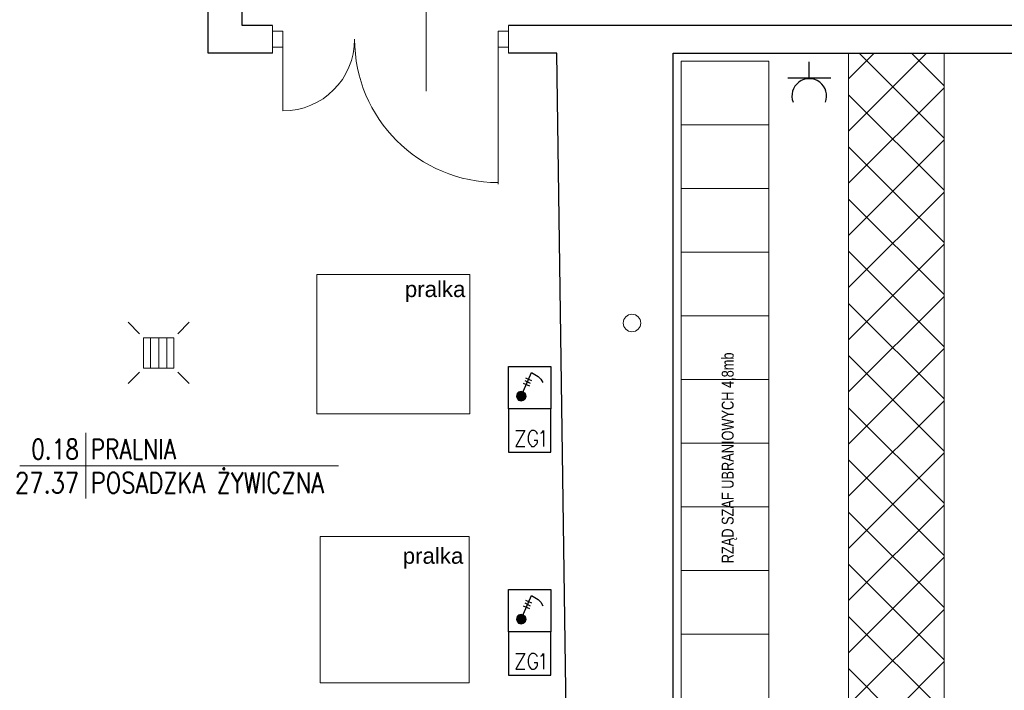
# Model space of a CAD drawing. Header units: millimetres. Extents: x 282377 to 1404227, y -783705 to 1038705.
# Tile 126 of 243: x 380099 to 380717, y 9046 to 9467. Entities that reach past the tile are written whole.
import ezdxf
from ezdxf.enums import TextEntityAlignment as Align

# ---------------------------------------------------------------- set-up
doc = ezdxf.new("R2010")
doc.units = ezdxf.units.MM
doc.layers.add('!!ELEKTRYKA', color=7, linetype='Continuous')
for name, color, linetype, lineweight in [('BA_drz', 7, 'Continuous', 18), ('BA_KS_ist.', 34, 'Continuous', 13), ('BA_met', 7, 'Continuous', 18), ('PG_WIDOKOWE_CIENKIE', 7, 'Continuous', 18), ('PG_WYPOSAŻENIE', 9, 'Continuous', 18), ('Przekrojowa', 60, 'Continuous', 18)]:
    doc.layers.add(name, color=color, linetype=linetype, lineweight=lineweight)
doc.styles.add('BIKTC', font='bikromsw.shx', dxfattribs={"width": 0.8})
doc.styles.add('ROMANS', font='romans', dxfattribs={"width": 0.7})
doc.styles.get("Standard").update_dxf_attribs({"font": 'arial.ttf'})

# ---------------------------------------------------------------- blocks, each defined once
blk = doc.blocks.new('bikmet')
blk.add_line((0, 1.65), (0, -1.65))
at = {"style": 'ROMANS', "width": 0.8}
blk.add_attdef('NRPOM', text='', height=1, dxfattribs=at).set_placement((-0.333, 0.333), align=Align.RIGHT)
blk.add_attdef('NWAPOM', (0.25, 0.333), '', height=1, dxfattribs=at)
blk.add_attdef('RAREA', text='', height=1.042, dxfattribs=at).set_placement((-0.333, -0.333), align=Align.TOP_RIGHT)
blk.add_attdef('PODLOGA', text='', height=1.042, dxfattribs=at).set_placement((0.25, -0.333), align=Align.TOP_LEFT)
blk = doc.blocks.new('dr1h901')
at = {"color": 7}
blk.add_line((-0.5, 0), (-0.5, 1), dxfattribs=at)
blk.add_line((0, 0.3622), (0, -0.2655))
blk.add_arc((-0.5, 0), 1, 0, 90, dxfattribs=at)
blk = doc.blocks.new('A$C6810ecfa')
at = {"layer": 'BA_KS_ist.', "color": 18, "linetype": 'Continuous', "lineweight": 20, "ltscale": 25, "true_color": 0x000000}
blk.add_circle((-1790.89, 2034.01), 5.5, dxfattribs=at)
blk = doc.blocks.new('A$Cb384932f')
at = {"layer": 'BA_KS_ist.', "color": 34}
for p, q in [((-2107.22, 2034.47), (-2100.06, 2027.31)), ((-2075.93, 2027.31), (-2068.77, 2034.47)), ((-2097.52, 2024.77), (-2078.47, 2024.77)), ((-2097.52, 2005.72), (-2097.52, 2024.77)), ((-2093.07, 2024.77), (-2093.07, 2005.72)), ((-2087.99, 2024.77), (-2087.99, 2005.72)), ((-2082.91, 2024.77), (-2082.91, 2005.72)), ((-2078.47, 2024.77), (-2078.47, 2005.72)), ((-2107.22, 1996.02), (-2100.06, 2003.18)), ((-2078.47, 2005.72), (-2097.52, 2005.72)), ((-2068.77, 1996.02), (-2075.93, 2003.18))]:
    blk.add_line(p, q, dxfattribs=at)

msp = doc.modelspace()

# ---------------------------------------------------------------- hatches: boundary and pattern name
at = {"layer": 'PG_WYPOSAŻENIE'}
h = msp.add_hatch(dxfattribs=at)
h.set_pattern_fill('ANSI37', color=252, scale=7.3)
h.set_pattern_definition([(45, (329153.164, 41907.945), (-16.388967, 16.388967), []), (135, (329153.164, 41907.945), (-16.388967, -16.388967), [])])
h.paths.add_polyline_path([(380899.51, 9446.12), (380959.51, 9446.12), (380959.51, 8922.99), (381179.51, 8922.99), (381179.51, 9446.12), (381239.51, 9446.12), (381239.51, 9326.62), (381239.51, 9266.62), (381239.51, 8862.99), (380619.51, 8862.99), (380619.51, 8922.99), (380619.51, 9446.12), (380679.51, 9446.12), (380679.51, 8922.99), (380899.51, 8922.99)])
h.paths.add_polyline_path([(381239.51, 8922.99), (381357.01, 8922.99), (381357.01, 8862.99), (381239.51, 8862.99)])

# ---------------------------------------------------------------- linework, layer by layer
at = {"layer": '!!ELEKTRYKA', "color": 217, "linetype": 'Continuous', "lineweight": -3, "true_color": 0x93278f}
for points in [[(380594.91, 9430.54), (380594.91, 9440.7)], [(380608.46, 9430.54), (380581.36, 9430.54)], [(380406.1, 9222.68), (380406.1, 9249.35), (380432.77, 9249.35), (380432.77, 9222.68)], [(380414.14, 9230.72), (380420.49, 9245.54), (380422.61, 9244.27), (380424.72, 9243), (380426.42, 9241.31), (380427.69, 9239.19)], [(380416.26, 9240.46), (380419.64, 9238.77)], [(380416.68, 9242.15), (380420.49, 9240.46)], [(380415.41, 9238.77), (380419.22, 9237.07)], [(380410.75, 9209.13), (380416.26, 9209.13), (380410.75, 9198.97), (380416.26, 9198.97)], [(380424.3, 9206.59), (380423.88, 9207.86), (380423.03, 9208.71), (380422.18, 9209.13), (380420.49, 9209.13), (380420.07, 9208.71), (380419.22, 9207.86), (380418.8, 9206.59), (380418.37, 9205.32), (380418.37, 9202.78), (380418.8, 9201.51), (380419.22, 9200.66), (380420.07, 9199.82), (380420.49, 9198.97), (380422.18, 9198.97), (380423.03, 9199.82), (380423.88, 9200.66), (380424.3, 9201.51), (380424.3, 9202.78), (380422.18, 9202.78)], [(380426.42, 9207.44), (380427.26, 9207.86), (380428.11, 9209.13), (380428.11, 9198.97)], [(380406.1, 9082.55), (380406.1, 9109.22), (380432.77, 9109.22), (380432.77, 9082.55)], [(380414.14, 9090.6), (380420.49, 9105.41), (380422.61, 9104.14), (380424.72, 9102.87), (380426.42, 9101.18), (380427.69, 9099.06)], [(380415.41, 9099.06), (380419.22, 9097.37)], [(380416.26, 9100.76), (380419.64, 9099.06)], [(380416.68, 9102.45), (380420.49, 9100.76)], [(380410.75, 9069), (380416.26, 9069), (380410.75, 9059.27), (380416.26, 9059.27)], [(380424.3, 9066.89), (380423.88, 9067.73), (380423.03, 9068.58), (380422.18, 9069), (380420.49, 9069), (380420.07, 9068.58), (380419.22, 9067.73), (380418.8, 9066.89), (380418.37, 9065.19), (380418.37, 9063.08), (380418.8, 9061.38), (380419.22, 9060.54), (380420.07, 9059.69), (380420.49, 9059.27), (380422.18, 9059.27), (380423.03, 9059.69), (380423.88, 9060.54), (380424.3, 9061.38), (380424.3, 9063.08), (380422.18, 9063.08)], [(380426.42, 9067.31), (380427.26, 9067.73), (380428.11, 9069), (380428.11, 9059.27)]]:
    msp.add_lwpolyline(points, dxfattribs=at)
for points in [[(380414.14, 9227.76), (380415.41, 9228.18), (380416.68, 9229.45), (380417.1, 9230.72), (380416.68, 9232.42), (380415.41, 9233.26), (380414.14, 9233.69), (380412.45, 9233.26), (380411.6, 9232.42), (380411.18, 9230.72), (380411.6, 9229.45), (380412.45, 9228.18)], [(380414.14, 9227.76), (380415.41, 9228.18), (380416.68, 9229.45), (380417.1, 9230.72), (380416.68, 9232.42), (380415.41, 9233.26), (380414.14, 9233.69), (380412.45, 9233.26), (380411.6, 9232.42), (380411.18, 9230.72), (380411.6, 9229.45), (380412.45, 9228.18)], [(380432.77, 9195.58), (380432.77, 9222.68), (380406.1, 9222.68), (380406.1, 9195.58)], [(380414.14, 9087.63), (380415.41, 9088.06), (380416.68, 9089.33), (380417.1, 9090.6), (380416.68, 9092.29), (380415.41, 9093.14), (380414.14, 9093.56), (380412.45, 9093.14), (380411.6, 9092.29), (380411.18, 9090.6), (380411.6, 9089.33), (380412.45, 9088.06)], [(380414.14, 9087.63), (380415.41, 9088.06), (380416.68, 9089.33), (380417.1, 9090.6), (380416.68, 9092.29), (380415.41, 9093.14), (380414.14, 9093.56), (380412.45, 9093.14), (380411.6, 9092.29), (380411.18, 9090.6), (380411.6, 9089.33), (380412.45, 9088.06)], [(380432.77, 9055.46), (380432.77, 9082.55), (380406.1, 9082.55), (380406.1, 9055.46)]]:
    msp.add_lwpolyline(points, close=True, dxfattribs=at)
msp.add_arc((380594.91, 9419.22), 10.89, 338.92251, 201.07749, dxfattribs=at)
for points in [[(380411.6, 9232.42), (380417.1, 9231.99), (380411.18, 9231.99)], [(380411.18, 9231.99), (380417.1, 9231.15), (380411.18, 9231.15)], [(380411.18, 9231.99), (380417.1, 9231.99), (380417.1, 9231.15)], [(380411.18, 9231.15), (380417.1, 9230.72), (380411.18, 9230.72)], [(380411.18, 9231.15), (380417.1, 9231.15), (380417.1, 9230.72)], [(380411.18, 9230.72), (380417.1, 9230.3), (380411.18, 9230.3)], [(380411.18, 9230.72), (380417.1, 9230.72), (380417.1, 9230.3)], [(380411.18, 9230.3), (380417.1, 9229.45), (380411.18, 9229.45)], [(380411.18, 9230.3), (380417.1, 9230.3), (380417.1, 9229.45)], [(380411.18, 9229.45), (380416.68, 9229.03), (380411.6, 9229.03)], [(380411.18, 9229.45), (380417.1, 9229.45), (380416.68, 9229.03)], [(380412.02, 9232.84), (380416.68, 9232.42), (380411.6, 9232.42)], [(380411.6, 9232.42), (380416.68, 9232.42), (380417.1, 9231.99)], [(380411.6, 9229.03), (380416.68, 9228.61), (380411.6, 9228.61)], [(380411.6, 9229.03), (380416.68, 9229.03), (380416.68, 9228.61)], [(380411.6, 9228.61), (380416.26, 9228.18), (380412.02, 9228.18)], [(380411.6, 9228.61), (380416.68, 9228.61), (380416.26, 9228.18)], [(380412.45, 9233.26), (380416.26, 9232.84), (380412.02, 9232.84)], [(380412.02, 9232.84), (380416.26, 9232.84), (380416.68, 9232.42)], [(380412.02, 9228.18), (380415.41, 9227.76), (380412.87, 9227.76)], [(380412.02, 9228.18), (380416.26, 9228.18), (380415.41, 9227.76)], [(380412.45, 9233.26), (380415.83, 9233.26), (380416.26, 9232.84)], [(380413.72, 9233.69), (380415.41, 9233.26), (380412.87, 9233.26)], [(380413.29, 9227.76), (380414.56, 9227.34), (380413.72, 9227.34)], [(380413.29, 9227.76), (380414.99, 9227.76), (380414.56, 9227.34)], [(380413.72, 9233.69), (380414.56, 9233.69), (380415.41, 9233.26)], [(380411.6, 9092.29), (380417.1, 9091.87), (380411.18, 9091.87)], [(380411.18, 9091.87), (380417.1, 9091.44), (380411.18, 9091.44)], [(380411.18, 9091.87), (380417.1, 9091.87), (380417.1, 9091.44)], [(380412.02, 9092.71), (380416.68, 9092.29), (380411.6, 9092.29)], [(380411.6, 9092.29), (380416.68, 9092.29), (380417.1, 9091.87)], [(380412.45, 9093.14), (380416.26, 9092.71), (380412.02, 9092.71)], [(380412.02, 9092.71), (380416.26, 9092.71), (380416.68, 9092.29)], [(380412.87, 9093.56), (380415.83, 9093.14), (380412.45, 9093.14)], [(380412.45, 9093.14), (380415.83, 9093.14), (380416.26, 9092.71)], [(380412.87, 9093.56), (380415.41, 9093.56), (380415.83, 9093.14)], [(380411.18, 9091.44), (380417.1, 9090.6), (380411.18, 9090.6)], [(380411.18, 9091.44), (380417.1, 9091.44), (380417.1, 9090.6)], [(380411.18, 9090.6), (380417.1, 9090.17), (380411.18, 9090.17)], [(380411.18, 9090.6), (380417.1, 9090.6), (380417.1, 9090.17)], [(380411.18, 9090.17), (380417.1, 9089.33), (380411.18, 9089.33)], [(380411.18, 9090.17), (380417.1, 9090.17), (380417.1, 9089.33)], [(380411.18, 9089.33), (380416.68, 9088.9), (380411.6, 9088.9)], [(380411.18, 9089.33), (380417.1, 9089.33), (380416.68, 9088.9)], [(380411.6, 9088.9), (380416.68, 9088.48), (380411.6, 9088.48)], [(380411.6, 9088.9), (380416.68, 9088.9), (380416.68, 9088.48)], [(380411.6, 9088.48), (380416.26, 9088.06), (380412.02, 9088.06)], [(380411.6, 9088.48), (380416.68, 9088.48), (380416.26, 9088.06)], [(380412.02, 9088.06), (380415.41, 9087.63), (380412.87, 9087.63)], [(380412.02, 9088.06), (380416.26, 9088.06), (380415.41, 9087.63)]]:
    msp.add_solid(points, dxfattribs=at)
at = {"color": 252}
for p, q in [((380217.51, 9446.12), (380217.51, 9606.12)), ((380239.01, 9463.62), (380239.01, 9610.62)), ((380258.01, 9463.62), (380239.01, 9463.62)), ((381369.01, 9463.62), (380406.01, 9463.62)), ((380258.01, 9446.12), (380217.51, 9446.12)), ((380436.51, 9446.12), (380406.01, 9446.12)), ((380443.51, 8936.12), (380436.51, 9446.12)), ((380509.51, 8936.12), (380509.51, 9446.12)), ((380509.51, 9446.12), (381352.51, 9446.12))]:
    msp.add_line(p, q, dxfattribs=at)
at = {"color": 252, "lineweight": 20}
for p, q in [((380258.01, 9463.62), (380258.01, 9446.12)), ((380406.01, 9463.62), (380406.01, 9446.12)), ((380264.51, 9459.87), (380258.01, 9459.87)), ((380264.51, 9459.87), (380264.51, 9449.87)), ((380406.01, 9459.87), (380399.51, 9459.87)), ((380399.51, 9459.87), (380399.51, 9449.87)), ((380399.51, 9454.87), (380399.51, 9363.87)), ((380264.51, 9449.87), (380258.01, 9449.87)), ((380406.01, 9449.87), (380399.51, 9449.87))]:
    msp.add_line(p, q, dxfattribs=at)
at = {"layer": 'BA_drz', "color": 252}
msp.add_line((380264.51, 9454.87), (380264.51, 9409.87), dxfattribs=at)
msp.add_arc((380264.51, 9454.87), 45, 270, 0, dxfattribs=at)
at = {"layer": 'BA_met', "color": 252}
msp.add_line((380099.27, 9186.92), (380299.48, 9186.92), dxfattribs=at)
at = {"layer": 'PG_WIDOKOWE_CIENKIE', "color": 252, "lineweight": 13}
for points in [[(380381.91, 9307.03), (380381.91, 9219.56), (380285.75, 9219.56), (380285.75, 9307.03)], [(380381.37, 9142.49), (380381.37, 9050.65), (380287.94, 9050.65), (380287.94, 9142.49)]]:
    msp.add_lwpolyline(points, close=True, dxfattribs=at)
at = {"layer": 'PG_WYPOSAŻENIE', "color": 252}
for p, q in [((380619.51, 8862.99), (380619.51, 9446.12)), ((380619.51, 9446.12), (380679.51, 9446.12)), ((380679.51, 9446.12), (380679.51, 8922.99)), ((380514.51, 9401.12), (380569.51, 9401.12)), ((380514.51, 9361.12), (380569.51, 9361.12)), ((380514.51, 9321.12), (380569.51, 9321.12)), ((380514.51, 9281.12), (380569.51, 9281.12)), ((380514.51, 9241.12), (380569.51, 9241.12)), ((380514.51, 9201.12), (380569.51, 9201.12)), ((380514.51, 9161.12), (380569.51, 9161.12)), ((380514.51, 9121.12), (380569.51, 9121.12)), ((380514.51, 9081.12), (380569.51, 9081.12))]:
    msp.add_line(p, q, dxfattribs=at)
msp.add_lwpolyline([(380569.51, 9441.12), (380569.51, 8961.12), (380514.51, 8961.12), (380514.51, 9441.12)], close=True, dxfattribs=at)

# ---------------------------------------------------------------- block references
at = {"layer": 'BA_drz', "color": 252, "xscale": 90, "yscale": 90, "zscale": -90, "rotation": 180}
msp.add_blockref('dr1h901', (380354.51, 9454.87), dxfattribs=at)
at = {"layer": 'BA_met', "color": 252, "xscale": 12.5, "yscale": 12.5, "zscale": 12.5}
msp.add_blockref('bikmet', (380140.68, 9186.92), dxfattribs=at).add_auto_attribs({'NRPOM': '0.18', 'NWAPOM': 'PRALNIA', 'RAREA': '27.37', 'PODLOGA': 'POSADZKA ŻYWICZNA'})
at = {"layer": 'Przekrojowa', "color": 252}
for name in ['A$C6810ecfa', 'A$Cb384932f']:
    msp.add_blockref(name, (382274.51, 7242.62), dxfattribs=at)

# ---------------------------------------------------------------- texts
at = {"color": 252, "char_height": 10, "width": 650.6795, "attachment_point": 1}
for insert in [(380341.03, 9302.91), (380339.71, 9135.39)]:
    msp.add_mtext('pralka', dxfattribs=dict(at, insert=insert))
at = {"layer": 'PG_WYPOSAŻENIE', "color": 252, "insert": (380539.94, 9125.71), "char_height": 7.5, "width": 650.6795, "attachment_point": 1, "rotation": 90, "style": 'BIKTC'}
msp.add_mtext('RZĄD SZAF UBRANIOWYCH 4,8mb', dxfattribs=at)

doc.saveas('drawing.dxf')
